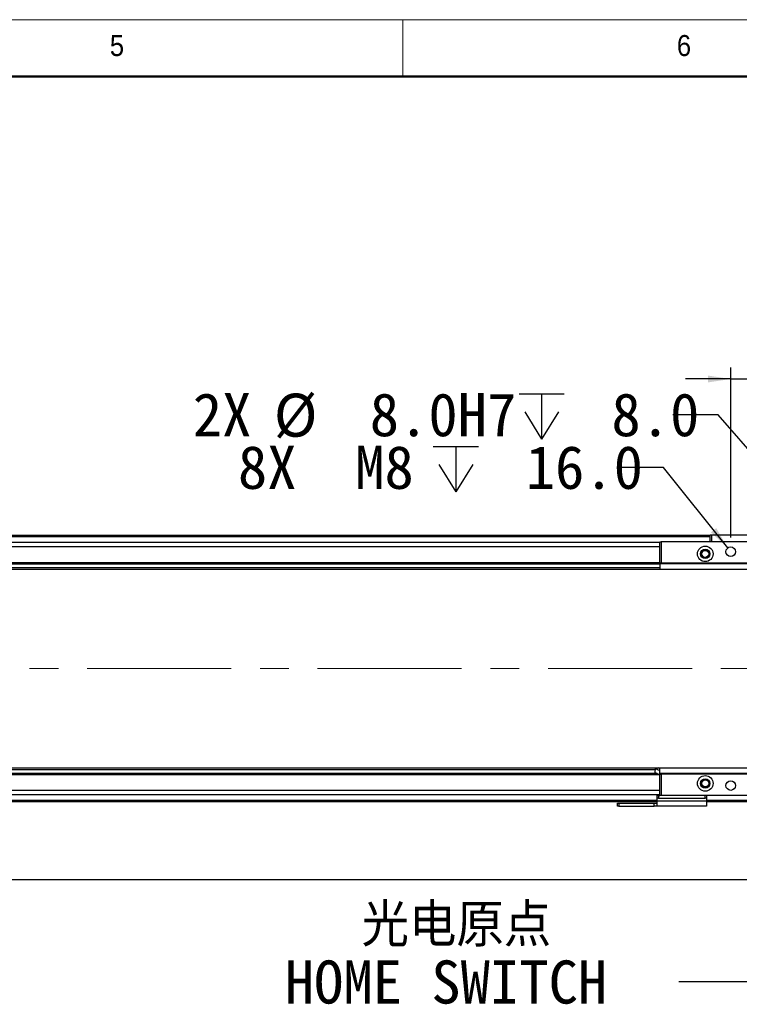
# Model space of a CAD drawing. Header units: millimetres. Extents: x 40 to 3331, y 40 to 2336.
# Tile 9 of 11: x 1810 to 2317, y 1641 to 2336. Entities that reach past the tile are written whole.
import ezdxf

# ---------------------------------------------------------------- set-up
doc = ezdxf.new("R2010")
doc.units = ezdxf.units.MM
doc.header["$LTSCALE"] = 8
doc.linetypes.add('CENTERX2', pattern=[20.32, 12.7, -2.54, 2.54, -2.54])
doc.layers.add('DIMNS', color=7, linetype='Continuous')
doc.styles.add('SLDTEXTSTYLE0', font='Gothic.ttf', dxfattribs={"width": 0.913})
doc.styles.add('SLDTEXTSTYLE7', font='txt')
doc.styles.add('SLDTEXTSTYLE8', font='txt', dxfattribs={"bigfont": 'bigfont'})
doc.dimstyles.new('SLDDIMSTYLE0', dxfattribs={"dimtxt": 30.4, "dimasz": 16, "dimexe": 0, "dimexo": 0.0625, "dimgap": 7.6, "dimtad": 2, "dimdec": 1, "dimrnd": 1e-09, "dimzin": 4, "dimdsep": 46, "dimtxsty": 'SLDTEXTSTYLE7', "dimsah": 1, "dimcen": 0.09, "dimadec": 0, "dimazin": 1, "dimtfac": 1, "dimtdec": 1, "dimtmove": 0, "dimatfit": 0, "dimfxl": 0, "dimfrac": 2, "dimtolj": 1, "dimtzin": 12, "dimarcsym": 0})
doc.dimstyles.new('SLDDIMSTYLE1', dxfattribs={"dimtxt": 30.4, "dimasz": 16, "dimexe": 0, "dimexo": 0.0625, "dimgap": 7.6, "dimtad": 2, "dimdec": 1, "dimrnd": 1e-09, "dimzin": 4, "dimdsep": 46, "dimtxsty": 'SLDTEXTSTYLE7', "dimsah": 1, "dimcen": 0.09, "dimadec": 0, "dimazin": 1, "dimtfac": 1, "dimtdec": 1, "dimtofl": 0, "dimtmove": 0, "dimatfit": 3, "dimfxl": 0, "dimfrac": 2, "dimtolj": 1, "dimtzin": 12, "dimarcsym": 0})
doc.dimstyles.new('SLDDIMSTYLE3', dxfattribs={"dimtxt": 0.18, "dimasz": 16, "dimexe": 0, "dimexo": 0.0625, "dimgap": 0, "dimtad": 0, "dimtih": 1, "dimtoh": 1, "dimdec": 0, "dimrnd": 1e-09, "dimzin": 0, "dimdsep": 46, "dimtxsty": 'Standard', "dimsah": 1, "dimcen": 0.09, "dimadec": 0, "dimazin": 0, "dimtfac": 16, "dimtdec": 0, "dimtofl": 0, "dimtmove": 0, "dimatfit": 3, "dimfxl": 0, "dimfrac": 2, "dimtolj": 1, "dimtzin": 0, "dimarcsym": 0})
doc.dimstyles.new('SLDDIMSTYLE5', dxfattribs={"dimtxt": 30.4, "dimasz": 16, "dimexe": 0, "dimexo": 0.0625, "dimgap": 7.6, "dimtad": 0, "dimtih": 1, "dimtoh": 1, "dimdec": 1, "dimrnd": 1e-09, "dimzin": 4, "dimdsep": 46, "dimtxsty": 'SLDTEXTSTYLE7', "dimsah": 1, "dimcen": 0, "dimadec": 0, "dimazin": 1, "dimtfac": 1, "dimtdec": 1, "dimtofl": 0, "dimtmove": 0, "dimatfit": 3, "dimfxl": 0, "dimfrac": 2, "dimtolj": 1, "dimtzin": 12, "dimarcsym": 0})
doc.dimstyles.new('SLDDIMSTYLE6', dxfattribs={"dimtxt": 30.4, "dimasz": 16, "dimexe": 0, "dimexo": 0.0625, "dimgap": 7.6, "dimtad": 0, "dimtih": 1, "dimtoh": 1, "dimdec": 6, "dimrnd": 1e-09, "dimzin": 12, "dimdsep": 46, "dimtxsty": 'SLDTEXTSTYLE7', "dimsah": 1, "dimcen": 0, "dimadec": 0, "dimazin": 3, "dimtfac": 1, "dimtdec": 1, "dimtofl": 0, "dimtmove": 0, "dimatfit": 3, "dimfxl": 0, "dimfrac": 2, "dimtolj": 1, "dimtzin": 12, "dimarcsym": 0})

# ---------------------------------------------------------------- blocks, each defined once
blk = doc.blocks.new('_D_14')
at = {"layer": 'DIMNS'}
for p, q in [((2311.35, 1970.69), (2311.35, 2090.44)), ((2461.35, 1970.69), (2461.35, 2090.44)), ((2311.35, 2082.44), (2279.35, 2082.44)), ((2311.35, 2082.44), (2461.35, 2082.44)), ((2461.35, 2082.44), (2493.35, 2082.44))]:
    blk.add_line(p, q, dxfattribs=at)
for points in [[(2311.35, 2082.44), (2295.35, 2084.84), (2295.35, 2080.04)], [(2461.35, 2082.44), (2477.35, 2080.04), (2477.35, 2084.84)]]:
    blk.add_solid(points, dxfattribs=at)
at = {"layer": 'DIMNS', "insert": (2336.21, 2122.33), "char_height": 30.4, "attachment_point": 1, "style": 'SLDTEXTSTYLE7'}
blk.add_mtext('150.0', dxfattribs=at)
blk = doc.blocks.new('SW_SYMBOL_HOLE_DEPTH')
at = {"layer": 'DIMNS', "color": 0}
for p, q in [((0, 7000), (6400, 7000)), ((3200, 7000), (3200, 600)), ((800, 4440), (3200, 600)), ((5600, 4440), (3200, 600))]:
    blk.add_line(p, q, dxfattribs=at)
blk = doc.blocks.new('_D_16')
at = {"layer": 'DIMNS'}
for p, q in [((2302.5, 2057.13), (2270.5, 2057.13)), ((2383.73, 1963.55), (2302.5, 2057.13))]:
    blk.add_line(p, q, dxfattribs=at)
blk.add_solid([(2383.73, 1963.55), (2375.05, 1977.2), (2371.43, 1974.06)], dxfattribs=at)
at = {"layer": 'DIMNS', "xscale": 0.004985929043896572, "yscale": 0.004985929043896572, "zscale": 0.004985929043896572}
blk.add_blockref('SW_SYMBOL_HOLE_DEPTH', (2161.99, 2037.01), dxfattribs=at)
at = {"layer": 'DIMNS', "char_height": 30.4, "attachment_point": 1, "style": 'SLDTEXTSTYLE7'}
for s, insert in [('2X ', (1931.86, 2072.45)), ('%%c', (1989.03, 2072.15)), (' 8.0H7 ', (2036, 2072.45)), (' 8.0', (2206.49, 2072.45))]:
    blk.add_mtext(s, dxfattribs=dict(at, insert=insert))
blk = doc.blocks.new('_D_21')
at = {"layer": 'DIMNS'}
for p, q in [((2263.99, 2019.97), (2231.99, 2019.97)), ((2309.23, 1963.19), (2263.99, 2019.97))]:
    blk.add_line(p, q, dxfattribs=at)
blk.add_solid([(2309.23, 1963.19), (2301.14, 1977.2), (2297.38, 1974.21)], dxfattribs=at)
at = {"layer": 'DIMNS', "xscale": 0.004985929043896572, "yscale": 0.004985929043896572, "zscale": 0.004985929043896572}
blk.add_blockref('SW_SYMBOL_HOLE_DEPTH', (2101.53, 1999.85), dxfattribs=at)
at = {"layer": 'DIMNS', "char_height": 30.4, "attachment_point": 1, "style": 'SLDTEXTSTYLE7'}
for s, insert in [('8X  M8 ', (1963.68, 2035.29)), (' 16.0', (2146.03, 2035.29))]:
    blk.add_mtext(s, dxfattribs=dict(at, insert=insert))
blk = doc.blocks.new('_D_22')
at = {"layer": 'DIMNS'}
for p, q in [((466.35, 1729.28), (2386.35, 1729.28)), ((466.35, 1729.12), (466.35, 1721.28)), ((2386.35, 1727.57), (2386.35, 1721.28))]:
    blk.add_line(p, q, dxfattribs=at)
for points in [[(466.35, 1729.28), (482.35, 1726.88), (482.35, 1731.68)], [(2386.35, 1729.28), (2370.35, 1731.68), (2370.35, 1726.88)]]:
    blk.add_solid(points, dxfattribs=at)
at = {"layer": 'DIMNS', "insert": (1325.36, 1769.17), "char_height": 30.4, "attachment_point": 1, "style": 'SLDTEXTSTYLE7'}
blk.add_mtext('1920.0', dxfattribs=at)
blk = doc.blocks.new('SW_NOTE_6')
at = {"layer": 'DIMNS', "color": 0, "char_height": 30.4, "attachment_point": 1}
for s, insert, style in [('  光电原点', (-277.9, 55.18), 'SLDTEXTSTYLE8'), ('HOME SWITCH', (-277.9, 14.98), 'SLDTEXTSTYLE7')]:
    blk.add_mtext(s, dxfattribs=dict(at, insert=insert, style=style))

msp = doc.modelspace()

# ---------------------------------------------------------------- linework, layer by layer
at = {"color": 7, "linetype": 'Continuous', "lineweight": 18}
for p, q in [((3320, 2336), (40, 2336)), ((2080, 2296), (2080, 2336)), ((80, 2296), (3280, 2296))]:
    msp.add_line(p, q, dxfattribs=at)
at = {"color": 7, "linetype": 'Continuous', "lineweight": 50}
msp.add_line((3280, 2296), (80, 2296), dxfattribs=at)
at = {"color": 7, "linetype": 'Continuous', "lineweight": 25}
for p, q in [((2296.8486518, 1972.0266006), (555.848685, 1972.0266006)), ((555.848685, 1971.8266047), (2296.8486518, 1971.8266047)), ((555.848685, 1971.6266013), (2296.8486518, 1971.6266013)), ((555.848685, 1971.5266071), (2296.8486518, 1971.5266071)), ((2261.3487215, 1967.0266054), (591.348675, 1967.0266054)), ((2261.3487215, 1952.5266058), (2261.3487215, 1967.5266064)), ((2261.3487215, 1967.5266064), (2262.348649, 1967.5266064)), ((2262.348649, 1967.5266064), (2262.348649, 1952.5266058)), ((2510.3486747, 1967.5266064), (2262.348649, 1967.5266064)), ((2296.8486518, 1972.226604), (2297.1487016, 1972.5266017)), ((2297.8486986, 1972.226604), (2296.8486518, 1972.226604)), ((2296.8486518, 1967.5266064), (2296.8486518, 1972.226604)), ((2297.1487016, 1972.5266017), (2297.9729147, 1972.5266017)), ((2297.8486986, 1972.226604), (2297.9729147, 1972.5266017)), ((2323.8487215, 1972.226604), (2297.8486986, 1972.226604)), ((2297.8486986, 1972.226604), (2297.8486986, 1967.5266064)), ((2297.9729147, 1972.5266017), (2323.7243862, 1972.5266017)), ((591.348675, 1953.0266068), (2261.3487215, 1953.0266068)), ((2261.3487215, 1952.596604), (592.8335459, 1952.596604)), ((2529.8486919, 1948.0266042), (322.8486747, 1948.0266042)), ((593.599257, 1952.0225145), (2261.3487215, 1952.0225145)), ((2261.3487215, 1949.2446921), (594.8029728, 1949.2446921)), ((2262.348649, 1952.5266058), (2261.3487215, 1952.5266058)), ((2261.3487215, 1952.5266058), (2261.3487215, 1952.0266048)), ((2373.9486904, 1952.0266048), (2261.3487215, 1952.0266048)), ((2261.3487215, 1952.0266048), (2261.3487215, 1948.0266042)), ((2374.8288126, 1952.5266058), (2262.348649, 1952.5266058)), ((322.8486747, 1808.0266036), (2529.8486919, 1808.0266036)), ((591.348675, 1806.8085156), (2257.8943939, 1806.8085156)), ((2257.9464883, 1807.5525827), (2257.7487201, 1804.7244317)), ((2261.3487215, 1804.0266029), (2261.3487215, 1808.0266036)), ((2259.0981693, 1804.0306933), (591.348675, 1804.0306933)), ((2259.8638506, 1803.4566037), (591.348675, 1803.4566037)), ((2261.3487215, 1803.0266009), (591.348675, 1803.0266009)), ((2511.3487215, 1804.0266029), (2261.3487215, 1804.0266029)), ((2261.3487215, 1804.0266029), (2261.3487215, 1803.5266019)), ((2261.3487215, 1788.5266013), (2261.3487215, 1803.5266019)), ((2261.3487215, 1803.5266019), (2262.348649, 1803.5266019)), ((2262.348649, 1803.5266019), (2262.348649, 1788.5266013)), ((2510.3486747, 1803.5266019), (2262.348649, 1803.5266019)), ((2261.3487215, 1789.0266023), (591.348675, 1789.0266023)), ((2259.348628, 1786.5266047), (2259.348628, 1788.5266013)), ((2259.348628, 1788.5266013), (2260.3486747, 1788.5266013)), ((2260.3486747, 1786.5266047), (2259.348628, 1786.5266047)), ((2259.348628, 1784.6932701), (2259.348628, 1786.5266047)), ((2260.3486747, 1788.5266013), (2260.3486747, 1786.5266047)), ((2260.3486747, 1788.5266013), (2261.3487215, 1788.5266013)), ((2260.3486747, 1786.5266047), (2293.3486671, 1786.5266047)), ((2262.348649, 1788.5266013), (2261.3487215, 1788.5266013)), ((2510.3486747, 1788.5266013), (2262.348649, 1788.5266013)), ((2293.3486671, 1786.5266047), (2293.3486671, 1788.5266013)), ((2294.3487138, 1786.5266047), (2293.3486671, 1786.5266047)), ((2294.3487138, 1788.5266013), (2294.3487138, 1786.5266047)), ((2294.3487138, 1786.5266047), (2294.3487138, 1784.6932701)), ((2259.348628, 1784.0266071), (598.3486743, 1784.0266071)), ((2231.3486309, 1781.026601), (2231.3486309, 1783.0266051)), ((2231.3486309, 1783.0266051), (2232.3486776, 1783.0266051)), ((2232.3486776, 1781.026601), (2231.3486309, 1781.026601)), ((2232.3486776, 1783.0266051), (2232.3486776, 1781.026601)), ((2232.3486776, 1783.0266051), (2257.3486538, 1783.0266051)), ((2232.3486776, 1781.026601), (2257.3486538, 1781.026601)), ((2257.3486538, 1781.026601), (2257.3486538, 1783.0266051)), ((2257.3486538, 1783.0266051), (2259.348628, 1783.0266051)), ((2259.348628, 1781.026601), (2257.3486538, 1781.026601)), ((2259.348628, 1784.6932701), (2294.3487138, 1784.6932701)), ((2259.348628, 1781.026601), (2259.348628, 1784.6932701)), ((2294.3487138, 1781.026601), (2259.348628, 1781.026601)), ((2294.3487138, 1784.6932701), (2294.3487138, 1781.026601)), ((2376.348731, 1784.0266071), (2294.3487138, 1784.0266071))]:
    msp.add_line(p, q, dxfattribs=at)
at = {"color": 8, "linetype": 'Continuous', "lineweight": 25}
for p, q in [((2296.8486518, 1971.0266061), (555.848685, 1971.0266061)), ((2261.3487215, 1964.0266068), (591.348675, 1964.0266068)), ((2261.3487215, 1792.0266009), (591.348675, 1792.0266009)), ((2259.348628, 1785.0266017), (598.3486743, 1785.0266017)), ((2376.348731, 1785.0266017), (2294.3487138, 1785.0266017))]:
    msp.add_line(p, q, dxfattribs=at)
at = {"color": 7, "linetype": 'Continuous', "lineweight": 25, "flags": 128}
for points in [[(2257.9464883, 1807.5525827), (2258.1121893, 1807.485602), (2258.591649, 1807.2919167), (2259.332654, 1806.9925226), (2260.2549762, 1806.619852), (2261.2588377, 1806.2142945), (2261.3487215, 1806.1779804)], [(2257.7487201, 1804.7244317), (2257.9197855, 1804.6553127), (2258.4068746, 1804.4584758), (2259.1360778, 1804.1638948), (2259.9960537, 1803.8164146), (2260.8561487, 1803.4689344), (2261.3487215, 1803.2699294)]]:
    msp.add_lwpolyline(points, dxfattribs=at)
at = {"color": 8, "linetype": 'Continuous', "lineweight": 25, "flags": 128}
msp.add_lwpolyline([(2261.3487215, 1807.739406), (2261.0709638, 1807.8515894), (2260.6378765, 1808.0266036)], dxfattribs=at)
at = {"color": 7, "linetype": 'Continuous', "lineweight": 25}
for centre, radius in [((2293.3486833, 1959.026604), 5.5), ((2293.3486833, 1959.026604), 3.3), ((2293.3486833, 1959.026604), 3), ((2293.3486833, 1959.026604), 2.4585), ((2311.3486833, 1960.526604), 3.4), ((2293.3486833, 1797.026604), 5.5), ((2293.3486833, 1797.026604), 3.3), ((2293.3486833, 1797.026604), 3), ((2293.3486833, 1797.026604), 2.4585), ((2311.3486833, 1795.526604), 3.4)]:
    msp.add_circle(centre, radius, dxfattribs=at)
for centre, radius, start, end in [((2261.0061377, 1806.3163806), 3.3, 148.7850945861, 158.0000000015), ((2260.5343207, 1805.1485925), 1.82, 210.1224828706, 285.8673084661)]:
    msp.add_arc(centre, radius, start, end, dxfattribs=at)
at = {"layer": 'DIMNS', "linetype": 'CENTERX2', "lineweight": 18}
msp.add_line((2609.1958361, 1878.026604), (234.195054, 1878.026604), dxfattribs=at)

# ---------------------------------------------------------------- block references
at = {"layer": 'DIMNS'}
msp.add_blockref('SW_NOTE_6', (2274.6146369, 1657.1044452), dxfattribs=at)

# ---------------------------------------------------------------- texts
at = {"color": 7, "linetype": 'Continuous', "lineweight": 0, "char_height": 14.8166667, "attachment_point": 1, "style": 'SLDTEXTSTYLE0'}
for s, insert in [('5', (1873.3333333, 2325.1704848)), ('6', (2273.3333333, 2325.1704848))]:
    msp.add_mtext(s, dxfattribs=dict(at, insert=insert))

# ---------------------------------------------------------------- dimensions: what is measured, and where the dimension line sits
at = {"layer": 'DIMNS'}
dim = msp.add_linear_dim(base=(2461.3486833, 2082.4426643), p1=(2311.3486833, 1960.526604), p2=(2461.3486833, 1960.526604), angle=0, dimstyle='SLDDIMSTYLE0', dxfattribs=at)
dim.commit()
dim.dimension.update_dxf_attribs({"geometry": '_D_14', "text_midpoint": (2384.6417346, 2082.4426643), "dimtype": 160})
dim = msp.add_diameter_dim_2p(p1=(2388.9706994, 1957.5058373), p2=(2383.7266672, 1963.5473707), text='2X <>H7 {\\fGDT;x} 8.0\\P', dimstyle='SLDDIMSTYLE5', dxfattribs=at)
dim.commit()
dim.dimension.update_dxf_attribs({"geometry": '_D_16', "text_midpoint": (2101.1772503, 2057.1317152), "dimtype": 163})
dim = msp.add_diameter_dim_2p(p1=(2313.4671477, 1957.8672604), p2=(2309.2302189, 1963.1859476), text='8X  M8 {\\fGDT;x} 16.0\\P', dimstyle='SLDDIMSTYLE6', override={"dimpost": '<>'}, dxfattribs=at)
dim.commit()
dim.dimension.update_dxf_attribs({"geometry": '_D_21', "text_midpoint": (2097.8354609, 2019.9711679), "dimtype": 163})
dim = msp.add_linear_dim(base=(2386.3486833, 1729.2845644), p1=(466.3486833, 1739.280143), p2=(2386.3486833, 1737.726604), dimstyle='SLDDIMSTYLE1', dxfattribs=at)
dim.commit()
dim.dimension.update_dxf_attribs({"geometry": '_D_22', "text_midpoint": (1384.7705821, 1729.2845644), "dimtype": 160})

# ---------------------------------------------------------------- leaders
msp.add_leader([(2372.8486833, 1770.026604), (2325.4146369, 1657.1044452), (2274.6146369, 1657.1044452)], dimstyle='SLDDIMSTYLE3', dxfattribs=at)

doc.saveas('drawing.dxf')
